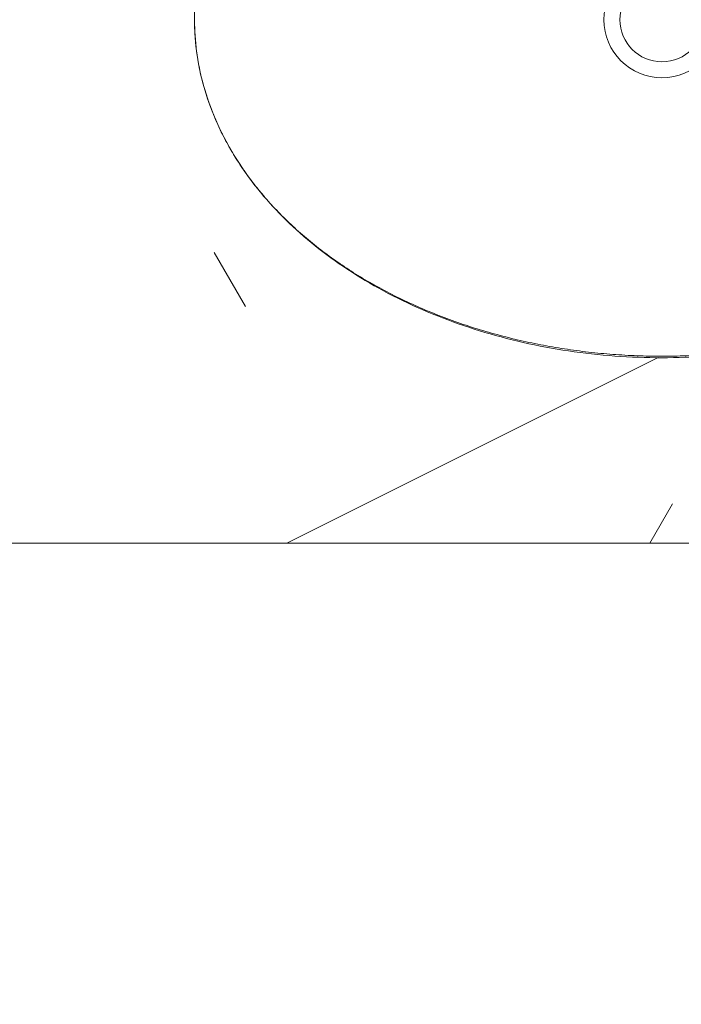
# Model space of a CAD drawing. Header units: millimetres. Extents: x 5980700 to 6194397, y -12939 to 2351883.
# Tile 78 of 124: x 6037840 to 6038194, y -2750 to -2223. Entities that reach past the tile are written whole.
import ezdxf

# ---------------------------------------------------------------- set-up
doc = ezdxf.new("R2010")
doc.units = ezdxf.units.MM
for name, color, linetype, lineweight in [('A-FLOR-PATT', 8, 'Continuous', 18), ('P-SANR-FIXT', 6, 'Continuous', 9), ('Q-CASE', 31, 'Continuous', 9)]:
    doc.layers.add(name, color=color, linetype=linetype, lineweight=lineweight)

# ---------------------------------------------------------------- blocks, each defined once
blk = doc.blocks.new('Componentes de gabinete 9 - Componentes de gabinete 10-3871332-PLANTA DE CAIMENTO DE PISOS - TÉRREO')
at = {"layer": 'Q-CASE', "lineweight": 5}
h = blk.add_hatch(dxfattribs=at)
h.set_pattern_fill('FP_32', color=256, style=0, pattern_type=2)
h.set_pattern_definition([(0, (2e-05, -3e-05), (812.8, 203.2), [33.528, -576.072, 33.528, -576.072, -3251.2]), (0, (2e-05, -3e-05), (812.8, 203.2), [-1219.2, 33.528, -1185.672, 33.528, -576.072, -1422.4]), (0, (2e-05, -3e-05), (812.8, 203.2), [-3048, 33.528, -372.872, 33.528, -982.472]), (120, (304.8, 101.6), (-582.3763620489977, 602.3054481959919), [33.52799999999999, -576.0719999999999, 33.52799999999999, -576.0719999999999, -3251.199999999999]), (120, (304.8, 101.6), (-582.3763620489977, 602.3054481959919), [-1219.2, 33.52799999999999, -1185.672, 33.52799999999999, -576.0719999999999, -1422.4]), (120, (304.8, 101.6), (-582.3763620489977, 602.3054481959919), [-3048, 33.52799999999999, -372.8719999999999, 33.52799999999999, -982.4719999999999]), (240, (406.4, 508), (-230.4236379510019, -805.5054481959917), [33.528, -576.072, 33.528, -576.072, -3251.2]), (240, (406.4, 508), (-230.4236379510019, -805.5054481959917), [-1219.2, 33.528, -1185.672, 33.528, -576.072, -1422.4]), (240, (406.4, 508), (-230.4236379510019, -805.5054481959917), [-3048, 33.528, -372.872, 33.528, -982.472])])
h.paths.add_polyline_path([(-1916.627681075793, -2503.341032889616), (-1916.627681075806, -1928.341032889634), (-4090.616646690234, -1928.341032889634), (-4090.616646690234, -2018.841821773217), (-4266.627681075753, -2018.841821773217), (-4266.627681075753, -2503.341032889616), (-2157.504512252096, -2503.341032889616)])
h.paths.add_polyline_path([(-3110.634107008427, -2404.163083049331), (-3167.436296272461, -2399.394518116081), (-3221.157012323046, -2385.38959533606), (-3268.906719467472, -2363.038630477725), (-3308.194852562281, -2333.777107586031), (-3337.907475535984, -2297.861812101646), (-3354.729751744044, -2262.080064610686), (-3360.600275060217, -2223.341032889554), (-3354.729751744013, -2184.602001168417), (-3335.245784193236, -2144.961343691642), (-3308.194852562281, -2112.904958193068), (-3268.906719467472, -2083.643435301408), (-3221.157012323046, -2061.292470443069), (-3167.436296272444, -2047.287547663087), (-3110.634107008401, -2042.518982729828), (-3072.063723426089, -2045.756980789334), (-3073.614829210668, -2014.807732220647), (-3075.889238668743, -2009.253733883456), (-3076.651862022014, -2003.300731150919), (-3075.850939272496, -1997.352760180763), (-3073.29385822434, -1991.492903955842), (-3069.878323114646, -1987.058951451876), (-3065.11199704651, -1983.411764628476), (-3059.56534687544, -1981.119493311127), (-3053.61482921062, -1980.337716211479), (-3047.664311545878, -1981.119493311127), (-3040.81046620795, -1984.412028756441), (-3037.351335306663, -1987.058951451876), (-3033.614829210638, -1991.990953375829), (-3031.378719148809, -1997.352760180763), (-3030.577796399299, -2003.300731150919), (-3031.340419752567, -2009.253733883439), (-3033.614829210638, -2014.807732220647), (-3035.478337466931, -2051.831263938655), (-3033.390313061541, -2052.15085995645), (-3025.61542372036, -2054.643551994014), (-3000.111201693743, -2061.292470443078), (-2952.361494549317, -2083.643435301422), (-2913.073361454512, -2112.904958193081), (-2884.108826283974, -2147.229036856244), (-2866.538462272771, -2184.602001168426), (-2860.667938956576, -2223.341032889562), (-2866.538462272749, -2262.080064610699), (-2884.108826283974, -2299.453028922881), (-2913.073361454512, -2333.777107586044), (-2952.361494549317, -2363.038630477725), (-3000.111201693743, -2385.38959533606), (-3053.831917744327, -2399.394518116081)])
h.paths.add_polyline_path([(-2291.627681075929, -2404.16308304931), (-2348.429870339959, -2399.394518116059), (-2402.150586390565, -2385.38959533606), (-2451.939830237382, -2361.51959800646), (-2489.188426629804, -2333.777107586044), (-2518.152961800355, -2299.453028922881), (-2535.72332581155, -2262.080064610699), (-2541.593849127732, -2223.341032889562), (-2535.72332581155, -2184.602001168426), (-2518.152961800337, -2147.229036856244), (-2489.188426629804, -2112.904958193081), (-2449.90029353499, -2083.643435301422), (-2402.150586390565, -2061.292470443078), (-2348.42987034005, -2047.287547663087), (-2310.16307827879, -2044.075036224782), (-2311.627681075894, -2014.807732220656), (-2313.90209053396, -2009.253733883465), (-2314.664713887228, -2003.300731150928), (-2313.863791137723, -1997.352760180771), (-2311.306710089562, -1991.492903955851), (-2304.722171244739, -1984.634033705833), (-2303.124848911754, -1983.411764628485), (-2297.578198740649, -1981.119493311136), (-2291.627681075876, -1980.337716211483), (-2285.677163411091, -1981.119493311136), (-2280.130513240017, -1983.411764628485), (-2275.364187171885, -1987.058951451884), (-2271.62768107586, -1991.990953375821), (-2269.353271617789, -1997.637186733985), (-2268.590648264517, -2003.300731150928), (-2269.353271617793, -2009.253733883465), (-2271.62768107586, -2014.807732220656), (-2271.948652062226, -2044.171044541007), (-2234.825491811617, -2047.287547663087), (-2181.104775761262, -2061.292470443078), (-2133.355068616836, -2083.643435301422), (-2094.066935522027, -2112.904958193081), (-2065.102400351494, -2147.229036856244), (-2047.532036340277, -2184.60200116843), (-2041.661513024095, -2223.341032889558), (-2047.532036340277, -2262.080064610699), (-2065.102400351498, -2299.453028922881), (-2094.066935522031, -2333.777107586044), (-2133.355068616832, -2363.038630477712), (-2181.104775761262, -2385.389595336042), (-2234.825491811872, -2399.394518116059)])
h.paths.add_polyline_path([(-3853.614829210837, -2404.163083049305), (-3910.417018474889, -2399.394518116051), (-3964.137734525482, -2385.389595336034), (-4011.887441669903, -2363.038630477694), (-4055.841707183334, -2329.142378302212), (-4081.97028659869, -2296.553628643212), (-4098.118636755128, -2260.765137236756), (-4103.580997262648, -2223.341032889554), (-4097.710473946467, -2184.602001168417), (-4080.14010993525, -2147.229036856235), (-4051.175574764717, -2112.904958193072), (-4011.887441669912, -2083.643435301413), (-3964.137734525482, -2061.292470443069), (-3910.417018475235, -2047.287547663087), (-3872.19667104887, -2043.171977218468), (-3873.614829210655, -2014.807732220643), (-3875.889238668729, -2009.253733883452), (-3876.651862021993, -2003.300731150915), (-3875.850939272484, -1997.352760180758), (-3873.293858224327, -1991.492903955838), (-3868.415851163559, -1985.939869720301), (-3865.111997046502, -1983.411764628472), (-3859.565346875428, -1981.119493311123), (-3853.61482921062, -1980.337716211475), (-3847.664311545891, -1981.119493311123), (-3842.117661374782, -1983.411764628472), (-3837.351335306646, -1987.058951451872), (-3833.614829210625, -1991.990953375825), (-3831.378719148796, -1997.352760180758), (-3830.577796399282, -2003.300731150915), (-3831.340419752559, -2009.253733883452), (-3833.614829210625, -2014.807732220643), (-3833.935800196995, -2044.171044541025), (-3796.812639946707, -2047.287547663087), (-3743.091923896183, -2061.292470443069), (-3695.342216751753, -2083.643435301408), (-3651.387951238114, -2117.539687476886), (-3625.259371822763, -2150.128437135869), (-3609.111021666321, -2185.91692854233), (-3603.648661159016, -2223.341032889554), (-3609.519184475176, -2262.080064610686), (-3629.681102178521, -2302.524118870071), (-3656.054083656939, -2333.777107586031), (-3695.342216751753, -2363.038630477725), (-3743.091923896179, -2385.38959533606), (-3796.812639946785, -2399.394518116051), (-3847.738132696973, -2403.669732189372)])
h = blk.add_hatch(dxfattribs=at)
h.set_pattern_fill('FP_33', color=256, style=0, pattern_type=2)
h.set_pattern_definition([(216.87, (635, 1587.5), (4762.494328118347, 3175.008507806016), [793.75, -7143.75]), (206.565, (1587.5, 1111.25), (-1587.501456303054, -1587.499067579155), [1774.879, -1774.879]), (198.435, (1587.5, 317.5), (-3174.997452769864, -1587.50290376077), [1004.024, -4016.092])])
h.paths.add_polyline_path([(-1916.627681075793, -2503.341032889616), (-1916.627681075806, -1928.341032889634), (-4090.616646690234, -1928.341032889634), (-4090.616646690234, -2018.841821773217), (-4266.627681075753, -2018.841821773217), (-4266.627681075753, -2503.341032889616), (-2157.504512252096, -2503.341032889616)])
h.paths.add_polyline_path([(-3110.634107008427, -2404.163083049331), (-3167.436296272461, -2399.394518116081), (-3221.157012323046, -2385.38959533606), (-3268.906719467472, -2363.038630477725), (-3308.194852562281, -2333.777107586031), (-3337.907475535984, -2297.861812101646), (-3354.729751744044, -2262.080064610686), (-3360.600275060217, -2223.341032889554), (-3354.729751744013, -2184.602001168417), (-3335.245784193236, -2144.961343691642), (-3308.194852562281, -2112.904958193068), (-3268.906719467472, -2083.643435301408), (-3221.157012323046, -2061.292470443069), (-3167.436296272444, -2047.287547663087), (-3110.634107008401, -2042.518982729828), (-3072.063723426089, -2045.756980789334), (-3073.614829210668, -2014.807732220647), (-3075.889238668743, -2009.253733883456), (-3076.651862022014, -2003.300731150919), (-3075.850939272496, -1997.352760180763), (-3073.29385822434, -1991.492903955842), (-3069.878323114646, -1987.058951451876), (-3065.11199704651, -1983.411764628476), (-3059.56534687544, -1981.119493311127), (-3053.61482921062, -1980.337716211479), (-3047.664311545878, -1981.119493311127), (-3040.81046620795, -1984.412028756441), (-3037.351335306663, -1987.058951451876), (-3033.614829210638, -1991.990953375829), (-3031.378719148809, -1997.352760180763), (-3030.577796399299, -2003.300731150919), (-3031.340419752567, -2009.253733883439), (-3033.614829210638, -2014.807732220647), (-3035.478337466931, -2051.831263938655), (-3033.390313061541, -2052.15085995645), (-3025.61542372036, -2054.643551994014), (-3000.111201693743, -2061.292470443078), (-2952.361494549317, -2083.643435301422), (-2913.073361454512, -2112.904958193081), (-2884.108826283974, -2147.229036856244), (-2866.538462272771, -2184.602001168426), (-2860.667938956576, -2223.341032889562), (-2866.538462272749, -2262.080064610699), (-2884.108826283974, -2299.453028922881), (-2913.073361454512, -2333.777107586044), (-2952.361494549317, -2363.038630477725), (-3000.111201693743, -2385.38959533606), (-3053.831917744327, -2399.394518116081)])
h.paths.add_polyline_path([(-2291.627681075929, -2404.16308304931), (-2348.429870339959, -2399.394518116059), (-2402.150586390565, -2385.38959533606), (-2451.939830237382, -2361.51959800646), (-2489.188426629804, -2333.777107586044), (-2518.152961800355, -2299.453028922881), (-2535.72332581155, -2262.080064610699), (-2541.593849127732, -2223.341032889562), (-2535.72332581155, -2184.602001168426), (-2518.152961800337, -2147.229036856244), (-2489.188426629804, -2112.904958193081), (-2449.90029353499, -2083.643435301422), (-2402.150586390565, -2061.292470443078), (-2348.42987034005, -2047.287547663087), (-2310.16307827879, -2044.075036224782), (-2311.627681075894, -2014.807732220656), (-2313.90209053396, -2009.253733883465), (-2314.664713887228, -2003.300731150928), (-2313.863791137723, -1997.352760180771), (-2311.306710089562, -1991.492903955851), (-2304.722171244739, -1984.634033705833), (-2303.124848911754, -1983.411764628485), (-2297.578198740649, -1981.119493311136), (-2291.627681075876, -1980.337716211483), (-2285.677163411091, -1981.119493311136), (-2280.130513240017, -1983.411764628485), (-2275.364187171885, -1987.058951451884), (-2271.62768107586, -1991.990953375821), (-2269.353271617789, -1997.637186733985), (-2268.590648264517, -2003.300731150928), (-2269.353271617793, -2009.253733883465), (-2271.62768107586, -2014.807732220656), (-2271.948652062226, -2044.171044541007), (-2234.825491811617, -2047.287547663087), (-2181.104775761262, -2061.292470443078), (-2133.355068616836, -2083.643435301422), (-2094.066935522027, -2112.904958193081), (-2065.102400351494, -2147.229036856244), (-2047.532036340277, -2184.60200116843), (-2041.661513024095, -2223.341032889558), (-2047.532036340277, -2262.080064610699), (-2065.102400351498, -2299.453028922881), (-2094.066935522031, -2333.777107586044), (-2133.355068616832, -2363.038630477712), (-2181.104775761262, -2385.389595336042), (-2234.825491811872, -2399.394518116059)])
h.paths.add_polyline_path([(-3853.614829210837, -2404.163083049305), (-3910.417018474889, -2399.394518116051), (-3964.137734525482, -2385.389595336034), (-4011.887441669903, -2363.038630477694), (-4055.841707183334, -2329.142378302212), (-4081.97028659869, -2296.553628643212), (-4098.118636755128, -2260.765137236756), (-4103.580997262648, -2223.341032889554), (-4097.710473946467, -2184.602001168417), (-4080.14010993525, -2147.229036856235), (-4051.175574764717, -2112.904958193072), (-4011.887441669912, -2083.643435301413), (-3964.137734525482, -2061.292470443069), (-3910.417018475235, -2047.287547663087), (-3872.19667104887, -2043.171977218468), (-3873.614829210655, -2014.807732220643), (-3875.889238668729, -2009.253733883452), (-3876.651862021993, -2003.300731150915), (-3875.850939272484, -1997.352760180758), (-3873.293858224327, -1991.492903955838), (-3868.415851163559, -1985.939869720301), (-3865.111997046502, -1983.411764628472), (-3859.565346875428, -1981.119493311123), (-3853.61482921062, -1980.337716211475), (-3847.664311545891, -1981.119493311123), (-3842.117661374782, -1983.411764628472), (-3837.351335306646, -1987.058951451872), (-3833.614829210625, -1991.990953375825), (-3831.378719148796, -1997.352760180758), (-3830.577796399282, -2003.300731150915), (-3831.340419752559, -2009.253733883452), (-3833.614829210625, -2014.807732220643), (-3833.935800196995, -2044.171044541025), (-3796.812639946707, -2047.287547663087), (-3743.091923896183, -2061.292470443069), (-3695.342216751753, -2083.643435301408), (-3651.387951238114, -2117.539687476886), (-3625.259371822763, -2150.128437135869), (-3609.111021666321, -2185.91692854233), (-3603.648661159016, -2223.341032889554), (-3609.519184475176, -2262.080064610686), (-3629.681102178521, -2302.524118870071), (-3656.054083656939, -2333.777107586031), (-3695.342216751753, -2363.038630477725), (-3743.091923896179, -2385.38959533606), (-3796.812639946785, -2399.394518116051), (-3847.738132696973, -2403.669732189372)])
at = {"layer": 'Q-CASE', "color": 133, "lineweight": 5}
blk.add_line((-4266.627681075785, -2503.341032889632), (-1916.627681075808, -2503.341032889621), dxfattribs=at)
blk.add_open_spline([(-2041.66151302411, -2223.341032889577), (-2041.66151302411, -2246.048018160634), (-2050.665771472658, -2280.200778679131), (-2080.522260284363, -2321.943103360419), (-2111.293563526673, -2349.938328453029), (-2149.413023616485, -2373.286492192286), (-2193.402673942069, -2390.829213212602), (-2241.471351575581, -2401.706573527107), (-2291.62768107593, -2405.391337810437), (-2341.784010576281, -2401.706573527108), (-2389.852688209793, -2390.829213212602), (-2433.842338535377, -2373.286492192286), (-2471.961798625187, -2349.938328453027), (-2502.733101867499, -2321.943103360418), (-2532.589590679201, -2280.200778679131), (-2541.593849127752, -2246.048018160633), (-2541.593849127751, -2223.341032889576)], degree=3, knots=[-3.14159265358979, -3.14159265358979, -3.14159265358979, -3.14159265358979, -2.748893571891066, -2.552544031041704, -2.356194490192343, -2.159844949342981, -1.963495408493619, -1.767145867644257, -1.570796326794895, -1.374446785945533, -1.178097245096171, -0.9817477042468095, -0.7853981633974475, -0.5890486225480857, -0.3926990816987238, 0, 0, 0, 0], dxfattribs=at)
blk = doc.blocks.new('Deca_Cuba de Embutir Universal Oval_L_37 - L_37_17_Branco Gelo GE17-3871355-PLANTA DE CAIMENTO DE PISOS - TÉRREO')
at = {"layer": 'P-SANR-FIXT', "color": 90, "lineweight": 5}
for centre, radius in [((0.1773241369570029, 1.184385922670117e-13), 31.04433031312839), ((0.1773352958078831, 1.184385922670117e-13), 22.49998291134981)]:
    blk.add_circle(centre, radius, dxfattribs=at)
for points, knots in [([(-249.9661680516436, 8.541033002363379e-11), (-249.9487605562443, 5.576945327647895), (-249.2309886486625, 16.62909343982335), (-246.115976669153, 32.87857124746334), (-240.931060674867, 48.86985488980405), (-233.6497721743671, 64.65930090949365), (-224.5382467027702, 79.66567800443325), (-215.2553353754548, 91.77789523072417), (-206.9657915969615, 101.0462082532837), (-198.1805707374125, 109.9407754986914), (-186.0096777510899, 120.6046998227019), (-172.55398435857, 130.4356117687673), (-161.18810142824, 137.6568931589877), (-149.2540249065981, 144.5623275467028), (-133.4974984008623, 152.4759765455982), (-113.7195315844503, 160.5714865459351), (-96.19751944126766, 166.2871145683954), (-81.88559020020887, 170.1341858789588), (-67.45751990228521, 173.4712949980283), (-52.53989968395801, 176.1199207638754), (-37.44757654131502, 178.0282909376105), (-27.40042868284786, 178.960591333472), (-21.09363908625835, 179.3664571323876), (-18.56730052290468, 179.5008466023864)], [-1, -1, -1, -1, -0.9708333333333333, -0.9416666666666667, -0.9125, -0.8833333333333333, -0.8541666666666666, -0.825, -0.8104166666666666, -0.7958333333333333, -0.7666666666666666, -0.7374999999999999, -0.7229166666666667, -0.7083333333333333, -0.6791666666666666, -0.6499999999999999, -0.6208333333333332, -0.60625, -0.5916666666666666, -0.5625, -0.5479166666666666, -0.5333333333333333, -0.5236298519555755, -0.5236298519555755, -0.5236298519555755, -0.5236298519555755]), ([(249.9661680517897, 1.331533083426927e-10), (249.9487605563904, -5.576945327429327), (249.2309886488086, -16.62909343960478), (246.115976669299, -32.87857124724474), (240.9310606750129, -48.86985488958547), (233.6497721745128, -64.65930090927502), (224.5382467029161, -79.66567800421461), (215.2553353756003, -91.77789523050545), (206.9657915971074, -101.0462082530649), (198.180570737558, -109.9407754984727), (186.0096777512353, -120.6046998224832), (172.5539843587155, -130.4356117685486), (161.1881014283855, -137.656893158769), (149.2540249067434, -144.5623275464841), (133.4974984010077, -152.4759765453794), (113.7195315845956, -160.5714865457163), (96.19751944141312, -166.2871145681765), (81.88559020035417, -170.1341858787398), (67.45751990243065, -173.4712949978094), (52.53989968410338, -176.1199207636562), (37.44757654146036, -178.0282909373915), (25.60058598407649, -179.1276033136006), (13.14112405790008, -179.8284308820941), (0.0001121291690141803, -180.0736605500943), (-13.14157257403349, -179.8284000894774), (-26.14073191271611, -179.0972557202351), (-39.06697626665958, -177.8662240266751), (-51.99215843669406, -176.1386276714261), (-64.7757108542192, -173.9312076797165), (-77.2797440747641, -171.269846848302), (-89.56807652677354, -168.130442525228), (-101.7120111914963, -164.5054827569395), (-113.578869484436, -160.4323892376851), (-125.0412526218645, -155.9571231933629), (-136.1546241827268, -151.0465540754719), (-146.9865604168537, -145.682658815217), (-157.4180866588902, -139.9219055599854), (-167.3378583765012, -133.8283248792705), (-176.7905614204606, -127.3612064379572), (-185.8370916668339, -120.4928035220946), (-194.3773779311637, -113.2961635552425), (-202.3209972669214, -105.8505852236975), (-209.6999008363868, -98.1095680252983), (-216.5656575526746, -90.03681551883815), (-222.8414178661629, -81.71890648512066), (-228.4618392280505, -73.24640232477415), (-233.4439695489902, -64.57105873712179), (-239.2929150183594, -52.66577943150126), (-244.9629843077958, -37.46108720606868), (-249.0120068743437, -18.99355938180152), (-249.9462737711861, -6.373651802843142), (-249.9661680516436, 8.54113087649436e-11)], [-1, -1, -1, -1, -0.9708333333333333, -0.9416666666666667, -0.9125, -0.8833333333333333, -0.8541666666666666, -0.825, -0.8104166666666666, -0.7958333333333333, -0.7666666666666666, -0.7374999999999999, -0.7229166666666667, -0.7083333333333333, -0.6791666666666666, -0.6499999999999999, -0.6208333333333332, -0.60625, -0.5916666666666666, -0.5625, -0.5479166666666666, -0.5333333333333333, -0.5166666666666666, -0.5, -0.4833333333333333, -0.4666666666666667, -0.45, -0.4333333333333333, -0.4166666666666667, -0.4, -0.3833333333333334, -0.3666666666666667, -0.35, -0.3333333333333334, -0.3166666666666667, -0.3, -0.2833333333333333, -0.2666666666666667, -0.25, -0.2333333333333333, -0.2166666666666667, -0.2, -0.1833333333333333, -0.1666666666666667, -0.15, -0.1333333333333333, -0.1166666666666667, -0.1, -0.06666666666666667, -0.03333333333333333, 0, 0, 0, 0])]:
    blk.add_open_spline(points, degree=3, knots=knots, dxfattribs=at)
blk = doc.blocks.new('BE-PMSa-MOD-ARQ-CONEXAODOFUTURO-EX-000-R_rvt-1-PLANTA DE CAIMENTO DE PISOS - TÉRREO')
at = {"layer": 'A-FLOR-PATT', "lineweight": 5}
h = blk.add_hatch(dxfattribs=at)
h.set_pattern_fill('FP_19', color=71, style=0, pattern_type=2)
h.set_pattern_definition([(0, (1076.385, -4153.340999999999), (0, 450), []), (90, (1076.385, -4153.340999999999), (-450, 2.755455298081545e-14), [])])
h.paths.add_polyline_path([(-1408.117406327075, -6885.841005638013), (-1448.117406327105, -6885.841005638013), (-1448.117406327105, -6165.841005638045), (-1458.117406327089, -6165.841005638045), (-1458.117406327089, -6154.841005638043), (-1478.122472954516, -6154.841005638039), (-1478.122472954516, -6265.841005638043), (-1497.12247295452, -6265.841005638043), (-1497.12247295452, -6135.841005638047), (-1458.117406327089, -6135.841005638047), (-1458.117406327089, -6125.841005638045), (-1448.117406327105, -6125.841005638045), (-1448.117406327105, -6085.84100563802), (-1408.117406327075, -6085.84100563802), (-1408.117406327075, -6125.841005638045), (-1398.117406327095, -6125.841005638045), (-1398.117406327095, -6135.841005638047), (-1359.11233969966, -6135.841005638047), (-1359.11233969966, -6265.841005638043), (-1378.112339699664, -6265.841005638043), (-1379.117406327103, -6154.841005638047), (-1398.117406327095, -6154.841005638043), (-1398.117406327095, -6165.841005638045), (-1408.117406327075, -6165.841005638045), (-1408.117406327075, -6804.748590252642)])
h.paths.add_polyline_path([(-422.2840729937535, -6885.841005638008), (-462.2840729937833, -6885.841005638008), (-462.2840729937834, -6165.841005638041), (-472.284072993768, -6165.841005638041), (-472.284072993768, -6154.841005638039), (-492.2891396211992, -6154.841005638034), (-492.2891396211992, -6265.841005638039), (-511.2891396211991, -6265.841005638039), (-511.2891396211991, -6135.841005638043), (-472.284072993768, -6135.841005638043), (-472.284072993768, -6125.841005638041), (-462.2840729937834, -6125.841005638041), (-462.2840729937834, -6085.841005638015), (-422.2840729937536, -6085.841005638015), (-422.2840729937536, -6125.841005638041), (-412.2840729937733, -6125.841005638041), (-412.2840729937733, -6135.841005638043), (-373.2790063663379, -6135.841005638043), (-373.2790063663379, -6265.841005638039), (-392.2790063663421, -6265.841005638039), (-393.2840729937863, -6154.841005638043), (-412.2840729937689, -6154.841005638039), (-412.2840729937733, -6165.841005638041), (-422.2840729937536, -6165.841005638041), (-422.2840729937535, -6804.748590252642)])
h.paths.add_polyline_path([(563.5492603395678, -6885.841005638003), (523.5492603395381, -6885.841005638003), (523.5492603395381, -6165.841005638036), (513.5492603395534, -6165.841005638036), (513.5492603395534, -6154.84100563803), (493.5441937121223, -6154.841005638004), (493.5441937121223, -6265.841005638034), (474.5441937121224, -6265.841005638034), (474.5441937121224, -6135.841005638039), (513.5492603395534, -6135.841005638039), (513.5492603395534, -6125.841005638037), (523.5492603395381, -6125.841005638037), (523.5492603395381, -6085.841005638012), (563.5492603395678, -6085.841005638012), (563.5492603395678, -6125.841005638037), (573.5492603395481, -6125.841005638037), (573.5492603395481, -6135.841005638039), (612.5543269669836, -6135.841005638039), (612.5543269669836, -6265.841005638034), (593.5543269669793, -6265.841005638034), (592.5492603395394, -6154.841005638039), (573.5492603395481, -6154.841005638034), (573.5492603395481, -6165.841005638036), (563.5492603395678, -6165.841005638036), (563.5492603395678, -6804.748590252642)])
h.paths.add_polyline_path([(1549.382593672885, -6885.841005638), (1509.382593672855, -6885.841005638), (1509.382593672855, -6165.841005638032), (1499.38259367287, -6165.841005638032), (1499.38259367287, -6154.841005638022), (1479.377527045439, -6154.841005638), (1479.377527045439, -6265.84100563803), (1460.377527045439, -6265.84100563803), (1460.377527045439, -6135.841005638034), (1499.38259367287, -6135.841005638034), (1499.38259367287, -6125.841005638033), (1509.382593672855, -6125.841005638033), (1509.382593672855, -6085.841005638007), (1549.382593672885, -6085.841005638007), (1549.382593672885, -6125.841005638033), (1559.382593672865, -6125.841005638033), (1559.382593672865, -6135.841005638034), (1598.387660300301, -6135.841005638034), (1598.387660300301, -6265.84100563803), (1579.387660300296, -6265.84100563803), (1578.382593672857, -6154.841005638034), (1559.382593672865, -6154.84100563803), (1559.382593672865, -6165.841005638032), (1549.382593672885, -6165.841005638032), (1549.382593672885, -6839.505983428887)])
h.paths.add_polyline_path([(-3379.784072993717, -6885.841005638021), (-3419.784072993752, -6885.841005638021), (-3419.784072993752, -6165.841005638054), (-3429.784072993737, -6165.841005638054), (-3429.784072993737, -6154.841005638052), (-3449.789139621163, -6154.841005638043), (-3449.789139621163, -6265.841005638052), (-3468.789139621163, -6265.841005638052), (-3468.789139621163, -6135.841005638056), (-3429.784072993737, -6135.841005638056), (-3429.784072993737, -6125.841005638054), (-3419.784072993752, -6125.841005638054), (-3419.784072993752, -6085.841005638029), (-3379.784072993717, -6085.841005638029), (-3379.784072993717, -6125.841005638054), (-3369.784072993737, -6125.841005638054), (-3369.784072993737, -6135.841005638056), (-3330.779006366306, -6135.841005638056), (-3330.779006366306, -6265.841005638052), (-3349.779006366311, -6265.841005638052), (-3350.784072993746, -6154.841005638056), (-3369.784072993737, -6154.841005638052), (-3369.784072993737, -6165.841005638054), (-3379.784072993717, -6165.841005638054), (-3379.784072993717, -6804.748590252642)])
h.paths.add_polyline_path([(-2393.950739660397, -6885.841005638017), (-2433.950739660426, -6885.841005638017), (-2433.950739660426, -6165.841005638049), (-2443.950739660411, -6165.841005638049), (-2443.950739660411, -6154.841005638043), (-2463.955806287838, -6154.841005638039), (-2463.955806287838, -6265.841005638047), (-2482.955806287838, -6265.841005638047), (-2482.955806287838, -6135.841005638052), (-2443.950739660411, -6135.841005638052), (-2443.950739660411, -6125.84100563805), (-2433.950739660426, -6125.84100563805), (-2433.950739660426, -6085.841005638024), (-2393.950739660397, -6085.841005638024), (-2393.950739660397, -6125.84100563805), (-2383.950739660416, -6125.84100563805), (-2383.950739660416, -6135.841005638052), (-2344.945673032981, -6135.841005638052), (-2344.945673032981, -6265.841005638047), (-2363.945673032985, -6265.841005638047), (-2364.950739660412, -6154.841005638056), (-2383.950739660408, -6154.841005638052), (-2383.950739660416, -6165.841005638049), (-2393.950739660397, -6165.841005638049), (-2393.950739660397, -6804.748590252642)])
h.paths.add_polyline_path([(-1633.586260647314, -8187.825683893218), (-1326.11487301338, -8187.825683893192), (-1326.11487301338, -6915.841005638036), (-1408.117406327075, -6915.841005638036), (-1408.117406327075, -6885.841005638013), (-1222.284072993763, -6885.841005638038), (-1222.284072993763, -6915.841005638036), (-1296.11487301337, -6915.841005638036), (-1296.11487301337, -8187.825683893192), (-340.281539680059, -8187.825683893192), (-340.281539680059, -6915.841005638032), (-422.2840729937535, -6915.841005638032), (-422.2840729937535, -6885.841005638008), (-236.4507396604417, -6885.841005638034), (-236.4507396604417, -6915.841005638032), (-310.281539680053, -6915.841005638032), (-310.2815396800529, -8187.825683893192), (645.5517936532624, -8187.825683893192), (645.5517936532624, -6915.841005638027), (563.5492603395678, -6915.841005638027), (563.5492603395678, -6885.841005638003), (749.3825936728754, -6885.84100563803), (749.3825936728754, -6915.841005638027), (675.5517936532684, -6915.841005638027), (675.5517936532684, -8187.825683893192), (1631.385126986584, -8187.825683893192), (1631.385126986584, -6915.841005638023), (1549.382593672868, -6915.841005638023), (1549.382593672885, -6885.841005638), (1876.385126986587, -6885.841005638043), (1876.385126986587, -5160.841005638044), (1819.382593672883, -5160.84100563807), (1819.382593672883, -5130.841005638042), (1876.385126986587, -5130.841005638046), (1876.385126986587, -3880.841005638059), (1437.385126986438, -3880.841005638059), (1436.385126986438, -3898.231985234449), (1424.554938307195, -3898.231985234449), (1424.554938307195, -3931.218364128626), (1419.460598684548, -3931.218364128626), (1419.460598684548, -3946.925911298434), (1413.385126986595, -3946.925911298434), (1413.385126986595, -3958.858886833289), (1444.385126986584, -3958.858886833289), (1444.385126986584, -3970.828505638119), (1370.385126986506, -3970.828505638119), (1370.385126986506, -3958.948636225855), (1401.385126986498, -3958.858886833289), (1401.385126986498, -3946.925911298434), (1395.309655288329, -3946.925911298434), (1395.309655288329, -3931.218364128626), (1390.215315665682, -3931.218364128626), (1390.215315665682, -3898.231985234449), (1377.385126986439, -3897.231985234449), (1377.385126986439, -3880.841005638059), (938.3851269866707, -3880.841005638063), (938.385126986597, -5130.841005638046), (1019.382593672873, -5130.841005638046), (1019.382593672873, -5160.841005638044), (816.3825936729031, -5160.84100563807), (816.3825936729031, -5130.841005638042), (908.3851269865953, -5130.841005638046), (908.3851269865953, -3880.841005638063), (469.3851269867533, -3880.841005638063), (468.3851269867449, -3898.231985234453), (456.554938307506, -3898.231985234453), (456.554938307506, -3931.21836412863), (451.4605986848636, -3931.21836412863), (451.4605986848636, -3946.925911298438), (445.3851269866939, -3946.925911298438), (445.3851269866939, -3958.948636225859), (476.3851269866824, -3958.948636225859), (476.3851269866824, -3970.828505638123), (402.3851269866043, -3970.828505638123), (402.3851269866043, -3958.858886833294), (433.3851269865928, -3958.858886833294), (433.3851269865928, -3946.925911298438), (427.3096552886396, -3946.925911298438), (427.3096552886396, -3931.21836412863), (422.2153156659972, -3931.21836412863), (422.2153156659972, -3898.231985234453), (409.3851269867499, -3897.231985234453), (409.3851269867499, -3880.841005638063), (-29.61487301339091, -3880.841005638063), (-29.61487301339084, -5130.841005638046), (16.38259367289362, -5130.841005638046), (16.38259367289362, -5160.841005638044), (-116.6174063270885, -5160.84100563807), (-116.6174063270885, -5130.841005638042), (-59.61487301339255, -5130.841005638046), (-59.61487301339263, -3880.841005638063), (-498.6148730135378, -3880.841005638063), (-499.6148730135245, -3898.231985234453), (-511.4450616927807, -3898.231985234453), (-511.4450616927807, -3931.21836412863), (-516.5394013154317, -3931.21836412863), (-516.5394013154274, -3946.925911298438), (-522.6148730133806, -3946.925911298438), (-522.6148730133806, -3958.858886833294), (-491.6148730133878, -3958.858886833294), (-491.6148730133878, -3970.828505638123), (-565.614873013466, -3970.828505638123), (-565.614873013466, -3958.948636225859), (-534.6148730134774, -3958.858886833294), (-534.6148730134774, -3946.925911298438), (-540.6903447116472, -3946.925911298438), (-540.6903447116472, -3931.21836412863), (-545.7846843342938, -3931.21836412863), (-545.7846843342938, -3898.231985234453), (-558.6148730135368, -3897.231985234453), (-558.6148730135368, -3880.841005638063), (-997.6148730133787, -3880.841005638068), (-997.6148730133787, -5130.841005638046), (-916.6174063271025, -5130.841005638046), (-916.6174063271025, -5160.841005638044), (-1084.617406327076, -5160.84100563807), (-1084.617406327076, -5130.841005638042), (-1027.61487301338, -5130.841005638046), (-1027.614873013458, -3880.841005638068), (-1466.614873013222, -3880.841005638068), (-1467.614873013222, -3898.231985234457), (-1479.44506169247, -3898.231985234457), (-1479.44506169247, -3931.218364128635), (-1484.539401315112, -3931.218364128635), (-1484.539401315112, -3946.925911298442), (-1490.614873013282, -3946.925911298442), (-1490.614873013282, -3958.948636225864), (-1459.614873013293, -3958.948636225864), (-1459.614873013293, -3970.828505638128), (-1533.614873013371, -3970.828505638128), (-1533.614873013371, -3958.858886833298), (-1502.614873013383, -3958.858886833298), (-1502.614873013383, -3946.925911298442), (-1508.690344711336, -3946.925911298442), (-1508.690344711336, -3931.218364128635), (-1513.784684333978, -3931.218364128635), (-1513.784684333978, -3898.231985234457), (-1526.614873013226, -3897.231985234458), (-1526.614873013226, -3880.841005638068), (-1965.614873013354, -3880.841005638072), (-1965.614873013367, -5130.841005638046), (-1884.61740632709, -5130.841005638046), (-1884.61740632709, -5160.841005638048), (-2052.617406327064, -5160.84100563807), (-2052.617406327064, -5130.841005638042), (-1995.614873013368, -5130.841005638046), (-1995.614873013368, -3880.841005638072), (-2434.614873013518, -3880.841005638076), (-2435.614873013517, -3898.231985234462), (-2447.445061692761, -3898.231985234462), (-2447.445061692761, -3931.218364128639), (-2452.539401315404, -3931.218364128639), (-2452.539401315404, -3946.925911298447), (-2458.614873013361, -3946.925911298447), (-2458.614873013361, -3958.858886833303), (-2427.614873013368, -3958.858886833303), (-2427.614873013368, -3970.828505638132), (-2501.614873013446, -3970.828505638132), (-2501.614873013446, -3958.948636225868), (-2470.614873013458, -3958.858886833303), (-2470.614873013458, -3946.925911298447), (-2476.690344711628, -3946.925911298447), (-2476.690344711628, -3931.218364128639), (-2481.78468433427, -3931.218364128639), (-2481.78468433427, -3898.231985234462), (-2494.614873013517, -3897.231985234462), (-2494.614873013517, -3880.841005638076), (-2933.614873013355, -3880.841005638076), (-2933.614873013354, -5130.841005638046), (-2852.617406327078, -5130.841005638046), (-2852.617406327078, -5160.841005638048), (-2963.614873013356, -5160.841005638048), (-2963.614873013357, -3730.841005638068), (-273.614873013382, -3730.841005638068), (-273.6148730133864, -1905.841005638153), (-333.6148730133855, -1905.841005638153), (-333.6148730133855, -1920.841005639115), (-403.6148730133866, -1920.841005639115), (-403.6148730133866, -1905.841005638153), (-413.6148730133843, -1905.841005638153), (-413.6148730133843, -2645.841005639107), (-403.614873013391, -2645.841005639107), (-403.614873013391, -2656.841005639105), (-383.6098063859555, -2656.841005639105), (-383.6098063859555, -2545.841005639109), (-364.6098063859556, -2545.841005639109), (-364.6098063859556, -2675.841005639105), (-403.614873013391, -2675.841005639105), (-403.614873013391, -2685.841005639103), (-413.6148730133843, -2685.841005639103), (-413.6148730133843, -2725.841005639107), (-443.614873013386, -2725.841005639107), (-443.614873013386, -2685.841005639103), (-453.6148730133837, -2685.841005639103), (-453.6148730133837, -2675.841005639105), (-492.6199396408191, -2675.841005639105), (-492.6199396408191, -2545.841005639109), (-473.6199396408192, -2545.841005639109), (-472.6148730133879, -2656.841005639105), (-453.6148730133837, -2656.841005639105), (-453.6148730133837, -2645.841005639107), (-443.614873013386, -2645.841005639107), (-443.614873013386, -1905.841005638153), (-1243.614873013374, -1905.841005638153), (-1243.614873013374, -1920.841005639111), (-1313.614873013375, -1920.841005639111), (-1313.614873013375, -1905.841005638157), (-1861.627696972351, -1905.841005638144), (-1861.627696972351, -2730.841005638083), (-1891.627696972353, -2730.841005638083), (-1891.627696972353, -2503.341005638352), (-4291.627696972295, -2503.34100563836), (-4291.627696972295, -3602.841794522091), (-4115.616662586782, -3602.841794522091), (-4115.616662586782, -3918.841794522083), (-4291.627696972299, -3918.841794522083), (-4291.62769697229, -6885.841005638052), (-4179.784072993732, -6885.841005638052), (-4179.784072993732, -6915.841005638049), (-4291.62769697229, -6915.841005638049), (-4291.62769697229, -8187.825683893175), (-3297.781539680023, -8187.825683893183), (-3297.781539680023, -6915.841005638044), (-3379.784072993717, -6915.841005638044), (-3379.784072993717, -6885.841005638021), (-3193.950739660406, -6885.841005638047), (-3193.950739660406, -6915.841005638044), (-3267.781539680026, -6915.841005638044), (-3267.781539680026, -8187.825683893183), (-2311.948206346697, -8187.825683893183), (-2311.948206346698, -6915.84100563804), (-2393.950739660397, -6915.84100563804), (-2393.950739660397, -6885.841005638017), (-2208.117406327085, -6885.841005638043), (-2208.117406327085, -6915.84100563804), (-2281.948206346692, -6915.84100563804), (-2281.948206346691, -8187.825683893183), (-1634.040783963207, -8187.825683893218)])
h.paths.add_polyline_path([(1081.283969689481, -8177.824964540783), (974.2429165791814, -8177.757752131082), (969.89444838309, -8176.62737626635), (962.5990053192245, -8171.491896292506), (958.4892938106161, -8163.573126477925), (957.9528572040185, -8159.112278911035), (958.3458896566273, -8046.283814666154), (960.307945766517, -8039.866218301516), (963.7283128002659, -8032.919235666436), (963.7283128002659, -7942.145418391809), (961.4375489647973, -7935.578149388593), (960.4463710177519, -7926.6496358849), (961.5940795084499, -7650.620109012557), (964.0656786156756, -7630.220274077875), (974.8299487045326, -7602.120334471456), (992.0949357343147, -7577.474922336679), (1014.827323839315, -7557.759074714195), (1044.094972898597, -7543.599703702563), (1071.00633885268, -7537.47041637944), (1104.593384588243, -7534.802663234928), (1150.72110646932, -7533.999939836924), (1177.139309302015, -7534.536061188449), (1217.145192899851, -7537.754905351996), (1245.244404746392, -7544.159408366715), (1272.081338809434, -7557.769795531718), (1294.810519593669, -7577.489024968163), (1312.071615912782, -7602.136909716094), (1322.831558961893, -7630.238285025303), (1326.446371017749, -7660.111296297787), (1325.461348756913, -7935.551189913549), (1322.756520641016, -7944.035336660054), (1322.75652064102, -8032.919235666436), (1327.175489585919, -8039.484241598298), (1328.701960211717, -8047.249322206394), (1328.191987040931, -8166.732035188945), (1324.318356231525, -8173.441360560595), (1317.609030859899, -8177.314991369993), (1313.735400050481, -8177.824964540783)])
h.paths.add_polyline_path([(327.9020667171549, -8177.824964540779), (-11.59041675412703, -8177.757752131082), (-15.938884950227, -8176.627376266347), (-23.23432801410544, -8171.491896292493), (-27.34403952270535, -8163.573126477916), (-27.88047612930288, -8159.11227891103), (-27.48744367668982, -8046.283814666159), (-25.52538756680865, -8039.866218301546), (-22.10502053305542, -8032.919235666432), (-22.10502053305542, -7942.145418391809), (-24.39578436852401, -7935.578149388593), (-25.38696231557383, -7926.649635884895), (-24.23925382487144, -7650.620109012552), (-21.76765471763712, -7630.220274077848), (-11.00338462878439, -7602.120334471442), (6.261602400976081, -7577.474922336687), (28.99399050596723, -7557.759074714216), (58.26163956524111, -7543.599703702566), (85.1730055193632, -7537.470416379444), (118.760051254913, -7534.802663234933), (164.8877731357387, -7533.999939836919), (197.9780157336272, -7535.04143530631), (231.3118595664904, -7537.754905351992), (259.4110714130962, -7544.159408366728), (286.2480054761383, -7557.769795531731), (308.9771862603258, -7577.48902496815), (326.2382825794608, -7602.136909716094), (336.9982256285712, -7630.238285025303), (340.613037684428, -7660.111296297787), (339.6280154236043, -7935.551189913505), (336.9231873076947, -7944.035336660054), (336.923187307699, -8032.919235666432), (341.3421562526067, -8039.484241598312), (342.8686268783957, -8047.249322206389), (342.3586537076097, -8166.73203518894), (338.4850228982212, -8173.441360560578), (331.7756975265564, -8177.314991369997)])
h.paths.add_polyline_path([(-992.9312666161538, -8177.824964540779), (-1001.772218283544, -8176.627376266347), (-1009.067661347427, -8171.491896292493), (-1013.177372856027, -8163.573126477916), (-1013.713809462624, -8159.11227891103), (-1013.320777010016, -8046.283814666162), (-1011.358720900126, -8039.866218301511), (-1007.938353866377, -8032.919235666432), (-1007.938353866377, -7942.145418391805), (-1010.229117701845, -7935.57814938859), (-1011.220295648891, -7926.649635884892), (-1010.072587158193, -7650.620109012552), (-1007.600988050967, -7630.22027407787), (-996.8367179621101, -7602.120334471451), (-979.5717309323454, -7577.474922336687), (-956.8393428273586, -7557.75907471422), (-927.5716937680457, -7543.599703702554), (-900.6603278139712, -7537.470416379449), (-867.0732820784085, -7534.802663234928), (-820.9455601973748, -7533.999939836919), (-794.5273573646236, -7534.536061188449), (-754.5214737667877, -7537.754905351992), (-726.4222619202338, -7544.159408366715), (-699.5853278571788, -7557.769795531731), (-676.8561470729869, -7577.489024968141), (-659.5950507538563, -7602.136909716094), (-648.8351077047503, -7630.238285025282), (-645.2202956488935, -7660.111296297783), (-646.2053179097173, -7935.55118991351), (-648.9101460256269, -7944.035336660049), (-648.9101460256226, -8032.919235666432), (-644.4911770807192, -8039.484241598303), (-642.9647064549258, -8047.249322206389), (-643.4746796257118, -8166.73203518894), (-647.3483104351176, -8173.441360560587), (-654.0576358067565, -8177.314991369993), (-661.1148590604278, -8177.824964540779), (-979.7632562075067, -8177.824964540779)])
h.paths.add_polyline_path([(-1863.06921016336, -8177.824964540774), (-1973.078744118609, -8177.757752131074), (-1977.427212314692, -8176.627376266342), (-1984.722655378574, -8171.491896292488), (-1988.832366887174, -8163.573126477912), (-1989.368803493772, -8159.112278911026), (-1988.975771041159, -8046.283814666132), (-1987.013714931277, -8039.866218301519), (-1983.593347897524, -8032.919235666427), (-1983.593347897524, -7942.145418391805), (-1985.884111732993, -7935.578149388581), (-1986.875289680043, -7926.649635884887), (-1985.72758118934, -7650.620109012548), (-1983.255982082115, -7630.22027407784), (-1972.491711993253, -7602.120334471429), (-1955.226724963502, -7577.474922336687), (-1932.494336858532, -7557.75907471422), (-1903.22668779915, -7543.599703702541), (-1876.315321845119, -7537.470416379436), (-1842.728276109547, -7534.802663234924), (-1796.60055422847, -7533.999939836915), (-1770.182351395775, -7534.53606118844), (-1730.176467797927, -7537.754905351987), (-1702.077255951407, -7544.159408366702), (-1675.240321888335, -7557.769795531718), (-1652.511141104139, -7577.489024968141), (-1635.250044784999, -7602.136909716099), (-1624.449879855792, -7630.570680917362), (-1620.875289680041, -7660.111296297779), (-1621.860311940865, -7935.551189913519), (-1624.565140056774, -7944.035336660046), (-1624.56514005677, -8032.919235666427), (-1620.146171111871, -8039.484241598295), (-1618.619700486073, -8047.249322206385), (-1619.129673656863, -8166.732035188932), (-1623.003304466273, -8173.441360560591), (-1629.712629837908, -8177.314991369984), (-1633.586260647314, -8177.824964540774)])
h.paths.add_polyline_path([(-2619.419593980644, -8177.82496454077), (-2958.912077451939, -8177.75775213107), (-2963.260545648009, -8176.627376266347), (-2970.555988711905, -8171.491896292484), (-2974.665700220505, -8163.573126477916), (-2975.202136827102, -8159.112278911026), (-2974.809104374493, -8046.283814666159), (-2972.847048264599, -8039.866218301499), (-2969.426681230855, -8032.919235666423), (-2969.426681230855, -7942.145418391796), (-2971.717445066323, -7935.578149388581), (-2972.708623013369, -7926.343502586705), (-2971.56091452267, -7650.620109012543), (-2969.089315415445, -7630.220274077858), (-2958.325045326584, -7602.120334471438), (-2941.060058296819, -7577.474922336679), (-2918.327670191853, -7557.759074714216), (-2889.060021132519, -7543.599703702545), (-2862.148655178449, -7537.470416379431), (-2828.561609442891, -7534.802663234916), (-2782.4338875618, -7533.999939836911), (-2756.015684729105, -7534.536061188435), (-2716.009801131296, -7537.754905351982), (-2687.910589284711, -7544.159408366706), (-2661.073655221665, -7557.769795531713), (-2638.344474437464, -7577.489024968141), (-2621.08337811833, -7602.136909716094), (-2610.323435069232, -7630.23828502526), (-2606.708623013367, -7660.111296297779), (-2607.693645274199, -7935.551189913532), (-2610.398473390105, -7944.035336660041), (-2610.3984733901, -8032.919235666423), (-2605.979504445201, -8039.48424159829), (-2604.453033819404, -8047.24932220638), (-2604.963006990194, -8166.732035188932), (-2608.836637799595, -8173.441360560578), (-2615.545963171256, -8177.314991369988)])
h.paths.add_polyline_path([(-3630.1498973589, -8105.84028628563), (-3969.023528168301, -8105.330313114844), (-3975.732853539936, -8101.456682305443), (-3979.606484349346, -8094.747356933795), (-3980.116457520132, -8090.87372612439), (-3980.116457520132, -7975.264643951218), (-3978.589986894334, -7967.499563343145), (-3974.171017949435, -7960.934557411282), (-3974.171017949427, -7871.338078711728), (-3976.875846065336, -7863.56651165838), (-3977.860868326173, -7854.637361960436), (-3976.712378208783, -7578.635430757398), (-3974.171017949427, -7558.057631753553), (-3963.48611322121, -7530.152231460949), (-3944.369171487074, -7503.894264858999), (-3919.652445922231, -7483.835936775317), (-3896.658902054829, -7472.174730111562), (-3866.537949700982, -7465.428494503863), (-3828.55380661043, -7462.551382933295), (-3781.621430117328, -7462.015261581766), (-3756.007881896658, -7462.817984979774), (-3721.171753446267, -7465.770227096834), (-3693.081068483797, -7472.168114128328), (-3666.241821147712, -7485.77439645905), (-3643.509433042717, -7505.490244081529), (-3626.244446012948, -7530.135656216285), (-3615.142810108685, -7561.020111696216), (-3611.858645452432, -7588.126618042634), (-3612.852046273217, -7863.593471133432), (-3615.142810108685, -7872.075620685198), (-3615.142810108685, -7962.107780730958), (-3611.722443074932, -7967.881540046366), (-3609.760386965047, -7974.299136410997), (-3609.367354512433, -7980.998444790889), (-3609.903791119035, -8091.58844822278), (-3614.013502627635, -8099.507218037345), (-3621.308945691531, -8104.642698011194), (-3625.657413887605, -8105.77307387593)])
h.paths.add_polyline_path([(-2052.617406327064, -5960.841005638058), (-2092.617406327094, -5960.841005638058), (-2092.617406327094, -5920.841005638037), (-2102.617406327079, -5920.841005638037), (-2102.617406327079, -5910.841005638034), (-2141.62247295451, -5910.841005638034), (-2141.62247295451, -5780.841005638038), (-2122.62247295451, -5780.841005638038), (-2121.61740632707, -5891.841005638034), (-2102.617406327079, -5891.841005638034), (-2102.617406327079, -5880.841005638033), (-2092.617406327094, -5880.841005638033), (-2092.617406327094, -5160.84100563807), (-2052.617406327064, -5160.84100563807), (-2052.617406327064, -5880.841005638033), (-2042.61740632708, -5880.841005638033), (-2042.61740632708, -5891.841005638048), (-2022.612339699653, -5891.84100563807), (-2022.612339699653, -5780.841005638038), (-2003.612339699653, -5780.841005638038), (-2003.612339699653, -5910.841005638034), (-2042.61740632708, -5910.841005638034), (-2042.61740632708, -5920.841005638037), (-2052.617406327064, -5920.841005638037)])
h.paths.add_polyline_path([(-116.6174063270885, -5960.841005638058), (-156.6174063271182, -5960.841005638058), (-156.6174063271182, -5920.841005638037), (-166.6174063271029, -5920.841005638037), (-166.6174063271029, -5910.841005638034), (-205.6224729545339, -5910.841005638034), (-205.622472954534, -5780.841005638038), (-186.6224729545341, -5780.841005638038), (-185.6174063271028, -5891.841005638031), (-166.6174063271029, -5891.841005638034), (-166.6174063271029, -5880.841005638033), (-156.6174063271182, -5880.841005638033), (-156.6174063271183, -5160.84100563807), (-116.6174063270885, -5160.84100563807), (-116.6174063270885, -5880.841005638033), (-106.6174063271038, -5880.841005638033), (-106.6174063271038, -5891.841005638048), (-86.61233969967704, -5891.84100563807), (-86.61233969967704, -5780.841005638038), (-67.61233969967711, -5780.841005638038), (-67.61233969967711, -5910.841005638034), (-106.6174063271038, -5910.841005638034), (-106.6174063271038, -5920.841005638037), (-116.6174063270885, -5920.841005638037)])
h.paths.add_polyline_path([(776.3825936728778, -5960.841005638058), (776.3825936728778, -5920.841005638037), (766.382593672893, -5920.841005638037), (766.382593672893, -5910.841005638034), (727.3775270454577, -5910.841005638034), (727.3775270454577, -5780.841005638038), (746.3775270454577, -5780.841005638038), (747.3825936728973, -5891.841005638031), (766.382593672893, -5891.841005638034), (766.382593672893, -5880.841005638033), (776.3825936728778, -5880.841005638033), (776.3825936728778, -5160.84100563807), (816.3825936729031, -5160.84100563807), (816.3825936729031, -5880.841005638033), (826.3825936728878, -5880.841005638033), (826.3825936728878, -5891.841005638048), (846.3876603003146, -5891.84100563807), (846.3876603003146, -5780.841005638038), (865.3876603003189, -5780.841005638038), (865.3876603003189, -5910.841005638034), (826.3825936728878, -5910.841005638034), (826.3825936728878, -5920.841005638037), (816.3825936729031, -5920.841005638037), (816.3825936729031, -5960.841005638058)])
h.paths.add_polyline_path([(1819.382593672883, -5960.841005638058), (1779.382593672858, -5960.841005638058), (1779.382593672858, -5920.841005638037), (1769.382593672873, -5920.841005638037), (1769.382593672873, -5910.841005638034), (1730.377527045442, -5910.841005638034), (1730.377527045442, -5780.841005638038), (1749.377527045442, -5780.841005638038), (1750.382593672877, -5891.841005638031), (1769.382593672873, -5891.841005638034), (1769.382593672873, -5880.841005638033), (1779.382593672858, -5880.841005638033), (1779.382593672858, -5160.84100563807), (1819.382593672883, -5160.84100563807), (1819.382593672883, -5880.841005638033), (1829.382593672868, -5880.841005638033), (1829.382593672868, -5891.841005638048), (1849.387660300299, -5891.84100563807), (1849.387660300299, -5780.841005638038), (1868.387660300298, -5780.841005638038), (1868.387660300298, -5910.841005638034), (1829.382593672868, -5910.841005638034), (1829.382593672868, -5920.841005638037), (1819.382593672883, -5920.841005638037)])
h.paths.add_polyline_path([(-1084.617406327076, -5960.841005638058), (-1124.617406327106, -5960.841005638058), (-1124.617406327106, -5920.841005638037), (-1134.617406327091, -5920.841005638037), (-1134.617406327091, -5910.841005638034), (-1173.622472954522, -5910.841005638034), (-1173.622472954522, -5780.841005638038), (-1154.622472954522, -5780.841005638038), (-1153.617406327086, -5891.841005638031), (-1134.617406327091, -5891.841005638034), (-1134.617406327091, -5880.841005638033), (-1124.617406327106, -5880.841005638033), (-1124.617406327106, -5160.84100563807), (-1084.617406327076, -5160.84100563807), (-1084.617406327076, -5880.841005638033), (-1074.617406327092, -5880.841005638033), (-1074.617406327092, -5891.841005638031), (-1054.612339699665, -5891.841005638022), (-1054.612339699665, -5780.841005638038), (-1035.612339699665, -5780.841005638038), (-1035.612339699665, -5910.841005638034), (-1074.617406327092, -5910.841005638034), (-1074.617406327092, -5920.841005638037), (-1084.617406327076, -5920.841005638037)])
h.paths.add_polyline_path([(-3110.634122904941, -2404.163055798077), (-3089.559253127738, -2402.354946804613), (-3132.171954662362, -2402.354946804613)])
h.paths.add_polyline_path([(-2291.627696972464, -2404.163055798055), (-2270.089865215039, -2402.35494680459), (-2313.165528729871, -2402.35494680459)])
h.paths.add_polyline_path([(-3853.61484510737, -2404.163055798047), (-3832.077013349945, -2402.354946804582), (-3875.152676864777, -2402.354946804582)])
h.paths.add_polyline_path([(-3142.339160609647, -2401.501406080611), (-3183.55053015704, -2395.193534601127), (-3167.436312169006, -2399.394490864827)])
h.paths.add_polyline_path([(-2323.332734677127, -2401.501406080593), (-2364.544104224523, -2395.193534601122), (-2348.429886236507, -2399.394490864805)])
h.paths.add_polyline_path([(-3885.319882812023, -2401.501406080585), (-3924.116436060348, -2395.82307415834), (-3910.41703437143, -2399.394490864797)])
h.paths.add_polyline_path([(-3078.929085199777, -2401.501406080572), (-3053.233014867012, -2399.238353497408), (-3040.810482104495, -2395.666917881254), (-3078.059864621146, -2401.36836192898)])
h.paths.add_polyline_path([(-2259.922659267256, -2401.50140608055), (-2234.825507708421, -2399.394490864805), (-2218.711289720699, -2395.193534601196), (-2246.15749904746, -2399.394490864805)])
h.paths.add_polyline_path([(-3821.909807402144, -2401.501406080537), (-3790.606665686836, -2397.776597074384), (-3791.218334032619, -2396.803725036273), (-3808.144647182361, -2399.394490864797)])
h.paths.add_polyline_path([(-3195.652806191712, -2392.038486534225), (-3231.517499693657, -2380.53997742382), (-3221.157028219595, -2385.389568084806)])
h.paths.add_polyline_path([(-2376.646380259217, -2392.038486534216), (-2412.511073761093, -2380.539977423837), (-2402.150602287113, -2385.389568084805)])
h.paths.add_polyline_path([(-3938.633528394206, -2392.038486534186), (-3974.498221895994, -2380.539977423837), (-3964.137750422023, -2385.38956808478)])
h.paths.add_polyline_path([(-3025.615439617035, -2392.038486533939), (-3000.111217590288, -2385.389568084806), (-2989.750746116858, -2380.539977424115), (-3004.87697517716, -2385.389568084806)])
h.paths.add_polyline_path([(-3768.596161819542, -2392.038486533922), (-3743.091939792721, -2385.389568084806), (-3732.731468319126, -2380.539977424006), (-3747.857697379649, -2385.389568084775)])
h.paths.add_polyline_path([(-2206.609013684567, -2392.038486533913), (-2181.104791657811, -2385.389568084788), (-2170.744320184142, -2380.539977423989), (-2185.870549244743, -2385.389568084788)])
h.paths.add_polyline_path([(-2155.670651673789, -2373.484205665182), (-2133.355084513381, -2363.038603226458), (-2133.355084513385, -2361.809115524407), (-2135.705106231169, -2363.038603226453)])
h.paths.add_polyline_path([(-3717.6577998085, -2373.484205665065), (-3695.342232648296, -2363.038603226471), (-3695.342232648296, -2361.809115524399), (-3697.69225436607, -2363.038603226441)])
h.paths.add_polyline_path([(-2974.677077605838, -2373.484205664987), (-2952.361510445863, -2363.038603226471), (-2952.361510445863, -2361.809115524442), (-2954.711532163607, -2363.038603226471)])
h.paths.add_polyline_path([(-2866.444849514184, -2185.219820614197), (-2866.538478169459, -2184.601973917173), (-2866.538478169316, -2185.01231778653)])
h.paths.add_polyline_path([(-2047.43842358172, -2185.219820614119), (-2047.532052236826, -2184.601973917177), (-2047.532052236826, -2185.012317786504)])
h.paths.add_polyline_path([(-3609.42557171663, -2185.219820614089), (-3609.519200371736, -2184.601973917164), (-3609.519200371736, -2185.012317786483)])
h.paths.add_polyline_path([(-2883.407863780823, -2148.720022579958), (-2884.10884218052, -2147.229009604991), (-2884.10884218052, -2147.845730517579)])
h.paths.add_polyline_path([(-3626.38858598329, -2148.720022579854), (-3629.681118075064, -2144.157919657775), (-3627.089564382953, -2147.845730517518)])
h.paths.add_polyline_path([(-2064.401437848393, -2148.720022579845), (-2065.102416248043, -2147.229009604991), (-2065.102416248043, -2147.845730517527)])
h.paths.add_polyline_path([(-2910.729698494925, -2115.682279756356), (-2913.073377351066, -2112.904930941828), (-2913.073377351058, -2113.807924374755)])
h.paths.add_polyline_path([(-2091.723272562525, -2115.682279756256), (-2094.066951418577, -2112.904930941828), (-2094.066951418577, -2113.80792437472)])
h.paths.add_polyline_path([(-3653.710420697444, -2115.682279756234), (-3656.054099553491, -2112.904930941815), (-3656.054099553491, -2113.807924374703)])
h.paths.add_polyline_path([(-2946.813568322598, -2087.775475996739), (-2952.361510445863, -2083.643408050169), (-2952.361510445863, -2084.872895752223)])
h.paths.add_polyline_path([(-3689.794290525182, -2087.775475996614), (-3695.342232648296, -2083.643408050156), (-3695.342232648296, -2084.872895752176)])
h.paths.add_polyline_path([(-2127.807142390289, -2087.775475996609), (-2133.355084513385, -2083.643408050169), (-2133.355084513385, -2084.87289575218)])
h.paths.add_polyline_path([(-2412.511073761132, -2066.142033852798), (-2376.64638025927, -2054.643524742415), (-2402.150602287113, -2061.292443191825)])
h.paths.add_polyline_path([(-3974.498221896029, -2066.142033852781), (-3938.633528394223, -2054.643524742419), (-3964.137750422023, -2061.292443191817)])
h.paths.add_polyline_path([(-3231.517499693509, -2066.142033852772), (-3195.652806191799, -2054.64352474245), (-3221.15702821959, -2061.292443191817)])
h.paths.add_polyline_path([(-2989.750746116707, -2066.142033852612), (-3000.111217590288, -2061.292443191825), (-3025.615439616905, -2054.643524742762), (-3000.111217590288, -2062.820383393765)])
h.paths.add_polyline_path([(-2170.744320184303, -2066.142033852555), (-2181.104791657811, -2061.292443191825), (-2206.609013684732, -2054.643524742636), (-2181.104791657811, -2062.82038339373)])
h.paths.add_polyline_path([(-3732.731468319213, -2066.142033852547), (-3743.091939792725, -2061.292443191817), (-3768.59616181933, -2054.643524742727), (-3743.091939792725, -2062.820383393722)])
h.paths.add_polyline_path([(-3926.531252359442, -2051.488476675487), (-3885.319882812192, -2045.180605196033), (-3910.417034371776, -2047.287520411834), (-3924.116436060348, -2050.858937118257)])
h.paths.add_polyline_path([(-2364.544104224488, -2051.488476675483), (-2323.332734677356, -2045.180605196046), (-2348.429886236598, -2047.287520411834)])
h.paths.add_polyline_path([(-3183.55053015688, -2051.488476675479), (-3142.33916060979, -2045.180605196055), (-3167.436312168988, -2047.287520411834)])
h.paths.add_polyline_path([(-2218.711289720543, -2051.48847667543), (-2234.614845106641, -2047.342439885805), (-2234.614845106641, -2049.054255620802)])
h.paths.add_polyline_path([(-3780.698437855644, -2051.4884766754), (-3796.812655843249, -2047.287520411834), (-3808.144647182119, -2047.287520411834), (-3796.812655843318, -2049.022011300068)])
h.paths.add_polyline_path([(-3072.614845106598, -2046.147071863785), (-3073.293874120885, -2045.653683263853), (-3073.293874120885, -2046.043138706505)])
h.paths.add_polyline_path([(-3089.096291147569, -2044.327064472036), (-3110.634122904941, -2042.518955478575), (-3132.171954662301, -2044.327064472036), (-3110.634122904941, -2044.327064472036)])
h.paths.add_polyline_path([(-3872.614845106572, -2044.327064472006), (-3873.293874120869, -2044.171017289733), (-3873.293874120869, -2044.327064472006)])
at = {"layer": 'P-SANR-FIXT', "color": 250, "lineweight": 5}
blk.add_blockref('Deca_Cuba de Embutir Universal Oval_L_37 - L_37_17_Branco Gelo GE17-3871355-PLANTA DE CAIMENTO DE PISOS - TÉRREO', (-2291.627696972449, -2223.341005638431), dxfattribs=at)
at = {"layer": 'Q-CASE', "color": 250, "lineweight": 5}
blk.add_blockref('Componentes de gabinete 9 - Componentes de gabinete 10-3871332-PLANTA DE CAIMENTO DE PISOS - TÉRREO', (-1.589655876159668e-05, 2.72512435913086e-05), dxfattribs=at)

msp = doc.modelspace()

# ---------------------------------------------------------------- block references
at = {"lineweight": 5}
msp.add_blockref('BE-PMSa-MOD-ARQ-CONEXAODOFUTURO-EX-000-R_rvt-1-PLANTA DE CAIMENTO DE PISOS - TÉRREO', (6040474.816446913, 0), dxfattribs=at)

doc.saveas('drawing.dxf')
